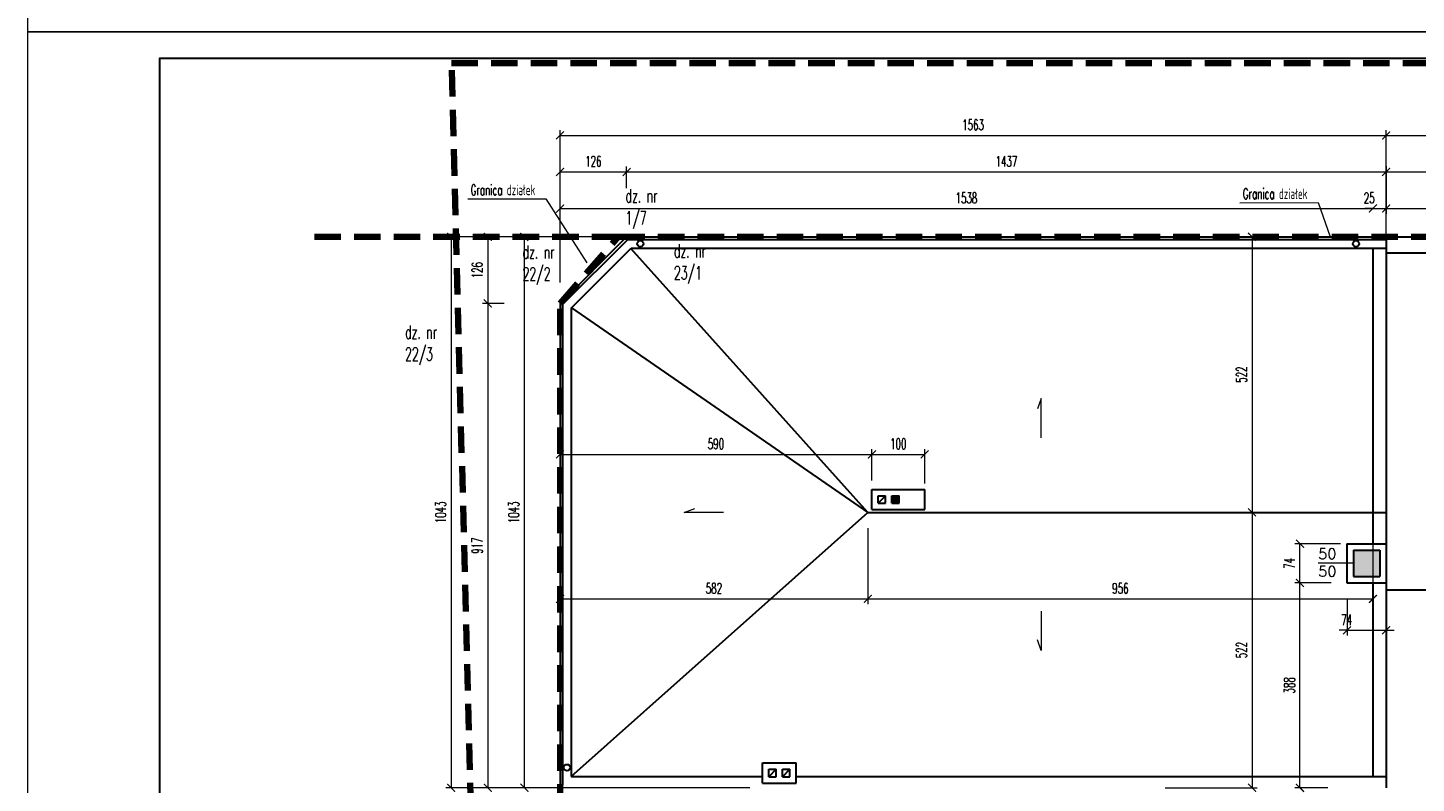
# Model space of a CAD drawing. Header units: millimetres. Extents: x 33311 to 435617, y -160714 to 185563.
# Tile 7 of 70: x 300645 to 326915, y -115539 to -101237. Entities that reach past the tile are written whole.
import ezdxf

# ---------------------------------------------------------------- set-up
doc = ezdxf.new("R2010")
doc.units = ezdxf.units.MM
doc.header["$MEASUREMENT"] = 0
doc.linetypes.add('HIDDEN2', pattern=[0.1875, 0.125, -0.0625])
doc.layers.get('Defpoints').update_dxf_attribs({"lineweight": 0})
for name, color, linetype, lineweight in [('[ 05widok istn', 50, 'Continuous', 30), ('[ 17granica', 172, 'HIDDEN2', 100), ('[ 21kreskowanie', 9, 'Continuous', 13), ('[ 22wymiarowanie', 8, 'Continuous', 13), ('[ 23kota odnośnik', 1, 'Continuous', 13), ('[ 24ramka cienka', 1, 'Continuous', 13), ('[ 25ramka gruba', 4, 'Continuous', 30), ('[opisy2', 4, 'Continuous', 13), ('[opisy3', 2, 'Continuous', 30)]:
    doc.layers.add(name, color=color, linetype=linetype, lineweight=lineweight)
doc.styles.add('1.100', font='simplex.shx', dxfattribs={"height": 200})
doc.styles.add('99.2', font='simplex.shx', dxfattribs={"width": 0.6, "height": 200})
doc.styles.add('99.3', font='simplex.shx', dxfattribs={"width": 0.6, "height": 250})
doc.dimstyles.new('100cm', dxfattribs={"dimtxt": 200, "dimasz": 150, "dimexe": 100, "dimexo": 300, "dimgap": 100, "dimtad": 1, "dimdec": 0, "dimlfac": 0.1, "dimzin": 11, "dimtxsty": '99.2', "dimblk": 'ARCHTICK', "dimcen": 1.5, "dimclrd": 256, "dimclre": 256, "dimclrt": 4, "dimadec": 0, "dimazin": 0, "dimtfac": 0.75, "dimtdec": 0, "dimtix": 1, "dimtmove": 2, "dimatfit": 3, "dimfxl": 1, "dimtolj": 1, "dimtzin": 11, "dimlwd": -1, "dimlwe": -1, "dimarcsym": 0})

# ---------------------------------------------------------------- blocks, each defined once
blk = doc.blocks.new('_ArchTick')
at = {"color": 0, "linetype": 'ByBlock', "const_width": 0.15, "flags": 128}
blk.add_lwpolyline([(-0.5, -0.5), (0.5, 0.5)], dxfattribs=at)
blk = doc.blocks.new('*D750')
at = {"layer": '[ 22wymiarowanie', "transparency": 16777216}
for p, q in [((325305, -111746), (324615, -111746)), ((324715, -115626), (324715, -111746)), ((325239, -115626), (324615, -115626))]:
    blk.add_line(p, q, dxfattribs=at)
at = {"layer": 'Defpoints', "color": 0, "transparency": 16777216}
for p in [(324715, -111746), (325605, -111746), (325539, -115626)]:
    blk.add_point(p, dxfattribs=at)
at = {"layer": '[ 22wymiarowanie', "transparency": 16777216, "xscale": 150, "yscale": 150, "zscale": 150}
for p, rotation in [((324715, -111746), 90), ((324715, -115626), 270)]:
    blk.add_blockref('_ArchTick', p, dxfattribs=dict(at, rotation=rotation))
at = {"layer": '[ 22wymiarowanie', "color": 4, "transparency": 16777216, "insert": (324515, -113686), "char_height": 200, "attachment_point": 5, "rotation": 90, "style": '99.2'}
blk.add_mtext('\\A1;\\H1x;\\W0.6;388', dxfattribs=at)
blk = doc.blocks.new('*D751')
at = {"layer": '[ 22wymiarowanie', "transparency": 16777216}
for p, q in [((310715, -106058), (310715, -103867)), ((310715, -103967), (311975, -103967)), ((311975, -104275), (311975, -103867))]:
    blk.add_line(p, q, dxfattribs=at)
at = {"layer": 'Defpoints', "color": 0, "transparency": 16777216}
for p in [(311975, -103967), (311975, -104575), (310715, -106358)]:
    blk.add_point(p, dxfattribs=at)
at = {"layer": '[ 22wymiarowanie', "transparency": 16777216, "xscale": 150, "yscale": 150, "zscale": 150, "rotation": 180}
blk.add_blockref('_ArchTick', (310715, -103967), dxfattribs=at)
at = {"layer": '[ 22wymiarowanie', "transparency": 16777216, "xscale": 150, "yscale": 150, "zscale": 150}
blk.add_blockref('_ArchTick', (311975, -103967), dxfattribs=at)
at = {"layer": '[ 22wymiarowanie', "color": 4, "transparency": 16777216, "insert": (311345, -103767), "char_height": 200, "attachment_point": 5, "style": '99.2'}
blk.add_mtext('\\A1;\\H1x;\\W0.6;126', dxfattribs=at)
blk = doc.blocks.new('*D752')
at = {"layer": '[ 22wymiarowanie', "transparency": 16777216}
for p, q in [((311975, -104275), (311975, -103867)), ((311975, -103967), (326345, -103967)), ((326345, -104842), (326345, -103867))]:
    blk.add_line(p, q, dxfattribs=at)
at = {"layer": 'Defpoints', "color": 0, "transparency": 16777216}
for p in [(326345, -103967), (311975, -104575), (326345, -105142)]:
    blk.add_point(p, dxfattribs=at)
at = {"layer": '[ 22wymiarowanie', "transparency": 16777216, "xscale": 150, "yscale": 150, "zscale": 150, "rotation": 180}
blk.add_blockref('_ArchTick', (311975, -103967), dxfattribs=at)
at = {"layer": '[ 22wymiarowanie', "transparency": 16777216, "xscale": 150, "yscale": 150, "zscale": 150}
blk.add_blockref('_ArchTick', (326345, -103967), dxfattribs=at)
at = {"layer": '[ 22wymiarowanie', "color": 4, "transparency": 16777216, "insert": (319160, -103767), "char_height": 200, "attachment_point": 5, "style": '99.2'}
blk.add_mtext('\\A1;\\H1x;\\W0.6;1437', dxfattribs=at)
blk = doc.blocks.new('*D753')
at = {"layer": '[ 22wymiarowanie', "transparency": 16777216}
for p, q in [((326345, -104842), (326345, -103867)), ((326345, -103967), (332645, -103967)), ((332645, -105225), (332645, -103867))]:
    blk.add_line(p, q, dxfattribs=at)
at = {"layer": 'Defpoints', "color": 0, "transparency": 16777216}
for p in [(332645, -103967), (326345, -105142), (332645, -105525)]:
    blk.add_point(p, dxfattribs=at)
at = {"layer": '[ 22wymiarowanie', "transparency": 16777216, "xscale": 150, "yscale": 150, "zscale": 150, "rotation": 180}
blk.add_blockref('_ArchTick', (326345, -103967), dxfattribs=at)
at = {"layer": '[ 22wymiarowanie', "transparency": 16777216, "xscale": 150, "yscale": 150, "zscale": 150}
blk.add_blockref('_ArchTick', (332645, -103967), dxfattribs=at)
at = {"layer": '[ 22wymiarowanie', "color": 4, "transparency": 16777216, "insert": (329495, -103767), "char_height": 200, "attachment_point": 5, "style": '99.2'}
blk.add_mtext('\\A1;\\H1x;\\W0.6;630', dxfattribs=at)
blk = doc.blocks.new('*D754')
at = {"layer": '[ 22wymiarowanie', "transparency": 16777216}
for p, q in [((310920, -105196), (309248, -105196)), ((309348, -105196), (309348, -106456)), ((309660, -106456), (309248, -106456))]:
    blk.add_line(p, q, dxfattribs=at)
at = {"layer": 'Defpoints', "color": 0, "transparency": 16777216}
for p in [(311220, -105196), (309348, -106456), (309960, -106456)]:
    blk.add_point(p, dxfattribs=at)
at = {"layer": '[ 22wymiarowanie', "transparency": 16777216, "xscale": 150, "yscale": 150, "zscale": 150}
for p, rotation in [((309348, -105196), 90), ((309348, -106456), 270)]:
    blk.add_blockref('_ArchTick', p, dxfattribs=dict(at, rotation=rotation))
at = {"layer": '[ 22wymiarowanie', "color": 4, "transparency": 16777216, "insert": (309148, -105826), "char_height": 200, "attachment_point": 5, "rotation": 90, "style": '99.2'}
blk.add_mtext('\\A1;\\H1x;\\W0.6;126', dxfattribs=at)
blk = doc.blocks.new('*D755')
at = {"layer": '[ 22wymiarowanie', "transparency": 16777216}
for p, q in [((309660, -106456), (309248, -106456)), ((309348, -106456), (309348, -115626)), ((310236, -115626), (309248, -115626))]:
    blk.add_line(p, q, dxfattribs=at)
at = {"layer": 'Defpoints', "color": 0, "transparency": 16777216}
for p in [(309960, -106456), (309348, -115626), (310536, -115626)]:
    blk.add_point(p, dxfattribs=at)
at = {"layer": '[ 22wymiarowanie', "transparency": 16777216, "xscale": 150, "yscale": 150, "zscale": 150}
for p, rotation in [((309348, -106456), 90), ((309348, -115626), 270)]:
    blk.add_blockref('_ArchTick', p, dxfattribs=dict(at, rotation=rotation))
at = {"layer": '[ 22wymiarowanie', "color": 4, "transparency": 16777216, "insert": (309148, -111041), "char_height": 200, "attachment_point": 5, "rotation": 90, "style": '99.2'}
blk.add_mtext('\\A1;\\H1x;\\W0.6;917', dxfattribs=at)
blk = doc.blocks.new('*D762')
at = {"layer": '[ 22wymiarowanie', "transparency": 16777216}
for p, q in [((325605, -112046), (325605, -112744)), ((326345, -112046), (326345, -112744)), ((325605, -112644), (325455, -112644)), ((325605, -112644), (326345, -112644)), ((326345, -112644), (326495, -112644))]:
    blk.add_line(p, q, dxfattribs=at)
at = {"layer": 'Defpoints', "color": 0, "transparency": 16777216}
for p in [(325605, -111746), (326345, -111746), (326345, -112644)]:
    blk.add_point(p, dxfattribs=at)
at = {"layer": '[ 22wymiarowanie', "transparency": 16777216, "xscale": 150, "yscale": 150, "zscale": 150}
blk.add_blockref('_ArchTick', (325605, -112644), dxfattribs=at)
at = {"layer": '[ 22wymiarowanie', "transparency": 16777216, "xscale": 150, "yscale": 150, "zscale": 150, "rotation": 180}
blk.add_blockref('_ArchTick', (326345, -112644), dxfattribs=at)
at = {"layer": '[ 22wymiarowanie', "color": 4, "transparency": 16777216, "insert": (325596, -112444), "char_height": 200, "attachment_point": 5, "style": '99.2'}
blk.add_mtext('\\A1;\\H1x;\\W0.6;74', dxfattribs=at)
blk = doc.blocks.new('*D763')
at = {"layer": '[ 22wymiarowanie', "transparency": 16777216}
for p, q in [((325479, -111006), (324615, -111006)), ((324715, -111746), (324715, -111006)), ((325305, -111746), (324615, -111746))]:
    blk.add_line(p, q, dxfattribs=at)
at = {"layer": 'Defpoints', "color": 0, "transparency": 16777216}
for p in [(324715, -111006), (325779, -111006), (325605, -111746)]:
    blk.add_point(p, dxfattribs=at)
at = {"layer": '[ 22wymiarowanie', "transparency": 16777216, "xscale": 150, "yscale": 150, "zscale": 150}
for p, rotation in [((324715, -111006), 90), ((324715, -111746), 270)]:
    blk.add_blockref('_ArchTick', p, dxfattribs=dict(at, rotation=rotation))
at = {"layer": '[ 22wymiarowanie', "color": 4, "transparency": 16777216, "insert": (324515, -111376), "char_height": 200, "attachment_point": 5, "rotation": 90, "style": '99.2'}
blk.add_mtext('\\A1;\\H1x;\\W0.6;74', dxfattribs=at)
blk = doc.blocks.new('*D764')
at = {"layer": '[ 22wymiarowanie', "transparency": 16777216}
for p, q in [((310715, -104659), (326095, -104659)), ((310715, -104761), (310715, -104759)), ((326095, -104761), (326095, -104759))]:
    blk.add_line(p, q, dxfattribs=at)
at = {"layer": 'Defpoints', "color": 0, "transparency": 16777216}
for p in [(310715, -104461), (326095, -104461), (326095, -104659)]:
    blk.add_point(p, dxfattribs=at)
at = {"layer": '[ 22wymiarowanie', "transparency": 16777216, "xscale": 150, "yscale": 150, "zscale": 150, "rotation": 180}
blk.add_blockref('_ArchTick', (310715, -104659), dxfattribs=at)
at = {"layer": '[ 22wymiarowanie', "transparency": 16777216, "xscale": 150, "yscale": 150, "zscale": 150}
blk.add_blockref('_ArchTick', (326095, -104659), dxfattribs=at)
at = {"layer": '[ 22wymiarowanie', "color": 4, "transparency": 16777216, "insert": (318405, -104459), "char_height": 200, "attachment_point": 5, "style": '99.2'}
blk.add_mtext('\\A1;\\H1x;\\W0.6;1538', dxfattribs=at)
blk = doc.blocks.new('*D765')
at = {"layer": '[ 22wymiarowanie', "transparency": 16777216}
for p, q in [((326345, -103856), (326345, -104759)), ((326095, -104659), (325945, -104659)), ((326095, -104659), (326345, -104659)), ((326095, -104761), (326095, -104759)), ((326345, -104659), (326495, -104659))]:
    blk.add_line(p, q, dxfattribs=at)
at = {"layer": 'Defpoints', "color": 0, "transparency": 16777216}
for p in [(326345, -103556), (326095, -104461), (326345, -104659)]:
    blk.add_point(p, dxfattribs=at)
at = {"layer": '[ 22wymiarowanie', "transparency": 16777216, "xscale": 150, "yscale": 150, "zscale": 150}
blk.add_blockref('_ArchTick', (326095, -104659), dxfattribs=at)
at = {"layer": '[ 22wymiarowanie', "transparency": 16777216, "xscale": 150, "yscale": 150, "zscale": 150, "rotation": 180}
blk.add_blockref('_ArchTick', (326345, -104659), dxfattribs=at)
at = {"layer": '[ 22wymiarowanie', "color": 4, "transparency": 16777216, "insert": (326026, -104459), "char_height": 200, "attachment_point": 5, "style": '99.2'}
blk.add_mtext('\\A1;\\H1x;\\W0.6;25', dxfattribs=at)
blk = doc.blocks.new('*D766')
at = {"layer": '[ 22wymiarowanie', "transparency": 16777216}
for p, q in [((332345, -103662), (332345, -104759)), ((326345, -103856), (326345, -104759)), ((326345, -104659), (332345, -104659))]:
    blk.add_line(p, q, dxfattribs=at)
at = {"layer": 'Defpoints', "color": 0, "transparency": 16777216}
for p in [(332345, -103362), (326345, -103556), (332345, -104659)]:
    blk.add_point(p, dxfattribs=at)
at = {"layer": '[ 22wymiarowanie', "transparency": 16777216, "xscale": 150, "yscale": 150, "zscale": 150, "rotation": 180}
blk.add_blockref('_ArchTick', (326345, -104659), dxfattribs=at)
at = {"layer": '[ 22wymiarowanie', "transparency": 16777216, "xscale": 150, "yscale": 150, "zscale": 150}
blk.add_blockref('_ArchTick', (332345, -104659), dxfattribs=at)
at = {"layer": '[ 22wymiarowanie', "color": 4, "transparency": 16777216, "insert": (329345, -104459), "char_height": 200, "attachment_point": 5, "style": '99.2'}
blk.add_mtext('\\A1;\\H1x;\\W0.6;600', dxfattribs=at)
blk = doc.blocks.new('*D783')
at = {"layer": '[ 22wymiarowanie', "transparency": 16777216}
for p, q in [((322311, -105196), (323908, -105196)), ((323808, -105196), (323808, -110411)), ((322311, -110411), (323908, -110411))]:
    blk.add_line(p, q, dxfattribs=at)
at = {"layer": 'Defpoints', "color": 0, "transparency": 16777216}
for p in [(322011, -105196), (322011, -110411), (323808, -110411)]:
    blk.add_point(p, dxfattribs=at)
at = {"layer": '[ 22wymiarowanie', "transparency": 16777216, "xscale": 150, "yscale": 150, "zscale": 150}
for p, rotation in [((323808, -105196), 90), ((323808, -110411), 270)]:
    blk.add_blockref('_ArchTick', p, dxfattribs=dict(at, rotation=rotation))
at = {"layer": '[ 22wymiarowanie', "color": 4, "transparency": 16777216, "insert": (323608, -107803), "char_height": 200, "attachment_point": 5, "rotation": 90, "style": '99.2'}
blk.add_mtext('\\A1;\\H1x;\\W0.6;522', dxfattribs=at)
blk = doc.blocks.new('*D784')
at = {"layer": '[ 22wymiarowanie', "transparency": 16777216}
for p, q in [((322311, -110411), (323908, -110411)), ((323808, -110411), (323808, -115626)), ((322163, -115626), (323908, -115626))]:
    blk.add_line(p, q, dxfattribs=at)
at = {"layer": 'Defpoints', "color": 0, "transparency": 16777216}
for p in [(322011, -110411), (321863, -115626), (323808, -115626)]:
    blk.add_point(p, dxfattribs=at)
at = {"layer": '[ 22wymiarowanie', "transparency": 16777216, "xscale": 150, "yscale": 150, "zscale": 150}
for p, rotation in [((323808, -110411), 90), ((323808, -115626), 270)]:
    blk.add_blockref('_ArchTick', p, dxfattribs=dict(at, rotation=rotation))
at = {"layer": '[ 22wymiarowanie', "color": 4, "transparency": 16777216, "insert": (323608, -113018), "char_height": 200, "attachment_point": 5, "rotation": 90, "style": '99.2'}
blk.add_mtext('\\A1;\\H1x;\\W0.6;522', dxfattribs=at)
blk = doc.blocks.new('*D785')
at = {"layer": '[ 22wymiarowanie', "transparency": 16777216}
for p, q in [((310715, -110111), (310715, -109214)), ((316615, -109807), (316615, -109214)), ((310715, -109314), (316615, -109314))]:
    blk.add_line(p, q, dxfattribs=at)
at = {"layer": 'Defpoints', "color": 0, "transparency": 16777216}
for p in [(316615, -109314), (316615, -110107), (310715, -110411)]:
    blk.add_point(p, dxfattribs=at)
at = {"layer": '[ 22wymiarowanie', "transparency": 16777216, "xscale": 150, "yscale": 150, "zscale": 150, "rotation": 180}
blk.add_blockref('_ArchTick', (310715, -109314), dxfattribs=at)
at = {"layer": '[ 22wymiarowanie', "transparency": 16777216, "xscale": 150, "yscale": 150, "zscale": 150}
blk.add_blockref('_ArchTick', (316615, -109314), dxfattribs=at)
at = {"layer": '[ 22wymiarowanie', "color": 4, "transparency": 16777216, "insert": (313665, -109114), "char_height": 200, "attachment_point": 5, "style": '99.2'}
blk.add_mtext('\\A1;\\H1x;\\W0.6;590', dxfattribs=at)
blk = doc.blocks.new('*D786')
at = {"layer": '[ 22wymiarowanie', "transparency": 16777216}
for p, q in [((316615, -109807), (316615, -109214)), ((317615, -109866), (317615, -109214)), ((316615, -109314), (317615, -109314))]:
    blk.add_line(p, q, dxfattribs=at)
at = {"layer": 'Defpoints', "color": 0, "transparency": 16777216}
for p in [(317615, -109314), (316615, -110107), (317615, -110166)]:
    blk.add_point(p, dxfattribs=at)
at = {"layer": '[ 22wymiarowanie', "transparency": 16777216, "xscale": 150, "yscale": 150, "zscale": 150, "rotation": 180}
blk.add_blockref('_ArchTick', (316615, -109314), dxfattribs=at)
at = {"layer": '[ 22wymiarowanie', "transparency": 16777216, "xscale": 150, "yscale": 150, "zscale": 150}
blk.add_blockref('_ArchTick', (317615, -109314), dxfattribs=at)
at = {"layer": '[ 22wymiarowanie', "color": 4, "transparency": 16777216, "insert": (317115, -109114), "char_height": 200, "attachment_point": 5, "style": '99.2'}
blk.add_mtext('\\A1;\\H1x;\\W0.6;100', dxfattribs=at)
blk = doc.blocks.new('*D787')
at = {"layer": '[ 22wymiarowanie', "transparency": 16777216}
for p, q in [((310715, -110711), (310715, -112150)), ((316539, -110711), (316539, -112150)), ((310715, -112050), (316539, -112050))]:
    blk.add_line(p, q, dxfattribs=at)
at = {"layer": 'Defpoints', "color": 0, "transparency": 16777216}
for p in [(310715, -110411), (316539, -110411), (316539, -112050)]:
    blk.add_point(p, dxfattribs=at)
at = {"layer": '[ 22wymiarowanie', "transparency": 16777216, "xscale": 150, "yscale": 150, "zscale": 150, "rotation": 180}
blk.add_blockref('_ArchTick', (310715, -112050), dxfattribs=at)
at = {"layer": '[ 22wymiarowanie', "transparency": 16777216, "xscale": 150, "yscale": 150, "zscale": 150}
blk.add_blockref('_ArchTick', (316539, -112050), dxfattribs=at)
at = {"layer": '[ 22wymiarowanie', "color": 4, "transparency": 16777216, "insert": (313627, -111850), "char_height": 200, "attachment_point": 5, "style": '99.2'}
blk.add_mtext('\\A1;\\H1x;\\W0.6;582', dxfattribs=at)
blk = doc.blocks.new('*D788')
at = {"layer": '[ 22wymiarowanie', "transparency": 16777216}
for p, q in [((326095, -109835), (326095, -112150)), ((316539, -110711), (316539, -112150)), ((316539, -112050), (326095, -112050))]:
    blk.add_line(p, q, dxfattribs=at)
at = {"layer": 'Defpoints', "color": 0, "transparency": 16777216}
for p in [(326095, -109535), (316539, -110411), (326095, -112050)]:
    blk.add_point(p, dxfattribs=at)
at = {"layer": '[ 22wymiarowanie', "transparency": 16777216, "xscale": 150, "yscale": 150, "zscale": 150, "rotation": 180}
blk.add_blockref('_ArchTick', (316539, -112050), dxfattribs=at)
at = {"layer": '[ 22wymiarowanie', "transparency": 16777216, "xscale": 150, "yscale": 150, "zscale": 150}
blk.add_blockref('_ArchTick', (326095, -112050), dxfattribs=at)
at = {"layer": '[ 22wymiarowanie', "color": 4, "transparency": 16777216, "insert": (321317, -111850), "char_height": 200, "attachment_point": 5, "style": '99.2'}
blk.add_mtext('\\A1;\\H1x;\\W0.6;956', dxfattribs=at)
blk = doc.blocks.new('*D789')
at = {"layer": '[ 22wymiarowanie', "transparency": 16777216}
for p, q in [((310715, -105881), (310715, -103175)), ((326345, -105881), (326345, -103175)), ((310715, -103275), (326345, -103275))]:
    blk.add_line(p, q, dxfattribs=at)
at = {"layer": 'Defpoints', "color": 0, "transparency": 16777216}
for p in [(326345, -103275), (310715, -106181), (326345, -106181)]:
    blk.add_point(p, dxfattribs=at)
at = {"layer": '[ 22wymiarowanie', "transparency": 16777216, "xscale": 150, "yscale": 150, "zscale": 150, "rotation": 180}
blk.add_blockref('_ArchTick', (310715, -103275), dxfattribs=at)
at = {"layer": '[ 22wymiarowanie', "transparency": 16777216, "xscale": 150, "yscale": 150, "zscale": 150}
blk.add_blockref('_ArchTick', (326345, -103275), dxfattribs=at)
at = {"layer": '[ 22wymiarowanie', "color": 4, "transparency": 16777216, "insert": (318530, -103075), "char_height": 200, "attachment_point": 5, "style": '99.2'}
blk.add_mtext('\\A1;\\H1x;\\W0.6;1563', dxfattribs=at)
blk = doc.blocks.new('*D790')
at = {"layer": '[ 22wymiarowanie', "transparency": 16777216}
for p, q in [((326345, -105881), (326345, -103175)), ((332645, -104909), (332645, -103175)), ((326345, -103275), (332645, -103275))]:
    blk.add_line(p, q, dxfattribs=at)
at = {"layer": 'Defpoints', "color": 0, "transparency": 16777216}
for p in [(332645, -103275), (332645, -105209), (326345, -106181)]:
    blk.add_point(p, dxfattribs=at)
at = {"layer": '[ 22wymiarowanie', "transparency": 16777216, "xscale": 150, "yscale": 150, "zscale": 150, "rotation": 180}
blk.add_blockref('_ArchTick', (326345, -103275), dxfattribs=at)
at = {"layer": '[ 22wymiarowanie', "transparency": 16777216, "xscale": 150, "yscale": 150, "zscale": 150}
blk.add_blockref('_ArchTick', (332645, -103275), dxfattribs=at)
at = {"layer": '[ 22wymiarowanie', "color": 4, "transparency": 16777216, "insert": (329495, -103075), "char_height": 200, "attachment_point": 5, "style": '99.2'}
blk.add_mtext('\\A1;\\H1x;\\W0.6;630', dxfattribs=at)
blk = doc.blocks.new('*D791')
at = {"layer": '[ 22wymiarowanie', "transparency": 16777216}
for p, q in [((311966, -105196), (308556, -105196)), ((308656, -105196), (308656, -115626)), ((311458, -115626), (308556, -115626))]:
    blk.add_line(p, q, dxfattribs=at)
at = {"layer": 'Defpoints', "color": 0, "transparency": 16777216}
for p in [(312266, -105196), (308656, -115626), (311758, -115626)]:
    blk.add_point(p, dxfattribs=at)
at = {"layer": '[ 22wymiarowanie', "transparency": 16777216, "xscale": 150, "yscale": 150, "zscale": 150}
for p, rotation in [((308656, -105196), 90), ((308656, -115626), 270)]:
    blk.add_blockref('_ArchTick', p, dxfattribs=dict(at, rotation=rotation))
at = {"layer": '[ 22wymiarowanie', "color": 4, "transparency": 16777216, "insert": (308456, -110411), "char_height": 200, "attachment_point": 5, "rotation": 90, "style": '99.2'}
blk.add_mtext('\\A1;\\H1x;\\W0.6;1043', dxfattribs=at)
blk = doc.blocks.new('*D797')
at = {"layer": '[ 22wymiarowanie', "transparency": 16777216}
for p, q in [((314850, -105196), (309940, -105196)), ((310040, -115626), (310040, -105196)), ((314304, -115626), (309940, -115626))]:
    blk.add_line(p, q, dxfattribs=at)
at = {"layer": 'Defpoints', "color": 0, "transparency": 16777216}
for p in [(310040, -105196), (315150, -105196), (314604, -115626)]:
    blk.add_point(p, dxfattribs=at)
at = {"layer": '[ 22wymiarowanie', "transparency": 16777216, "xscale": 150, "yscale": 150, "zscale": 150}
for p, rotation in [((310040, -105196), 90), ((310040, -115626), 270)]:
    blk.add_blockref('_ArchTick', p, dxfattribs=dict(at, rotation=rotation))
at = {"layer": '[ 22wymiarowanie', "color": 4, "transparency": 16777216, "insert": (309840, -110411), "char_height": 200, "attachment_point": 5, "rotation": 90, "style": '99.2'}
blk.add_mtext('\\A1;\\H1x;\\W0.6;1043', dxfattribs=at)

msp = doc.modelspace()

# ---------------------------------------------------------------- hatches: boundary and pattern name
at = {"layer": '[ 05widok istn', "linetype": 'Continuous'}
msp.add_hatch(color=256, dxfattribs=at).paths.add_polyline_path([(317134.54, -110095.92), (316994.54, -110095.92), (316994.54, -110235.92), (317134.54, -110235.92)], flags=17)
at = {"layer": '[ 21kreskowanie', "linetype": 'Continuous'}
msp.add_hatch(color=256, dxfattribs=at).paths.add_polyline_path([(326224.54, -111125.92), (325724.54, -111125.92), (325724.54, -111625.92), (326224.54, -111625.92)])

# ---------------------------------------------------------------- linework, layer by layer
at = {"layer": '[ 05widok istn'}
for p, q in [((310714.54, -106455.92), (311974.54, -105195.92)), ((310764.54, -106476.63), (311995.25, -105245.92)), ((311974.54, -105195.92), (326344.54, -105195.92)), ((311995.25, -105245.92), (326344.54, -105245.92)), ((326344.54, -105195.92), (326344.54, -115625.92)), ((326344.54, -105195.92), (332644.54, -105195.92)), ((310925.66, -106543.37), (312061.99, -105407.05)), ((312061.99, -105407.05), (326044.54, -105407.05)), ((326044.54, -105407.05), (326344.54, -105407.05)), ((326094.54, -105407.05), (326094.54, -111005.92)), ((326344.54, -105495.92), (332344.54, -105495.92)), ((310714.54, -106455.92), (310714.54, -115625.92)), ((310764.54, -106476.63), (310764.54, -115575.92)), ((310925.66, -106543.37), (310925.66, -115414.8)), ((316614.54, -109975.92), (317614.54, -109975.92)), ((316614.54, -110355.92), (316614.54, -109975.92)), ((317614.54, -110355.92), (317614.54, -109975.92)), ((316734.54, -110095.92), (316874.54, -110095.92)), ((316734.54, -110235.92), (316734.54, -110095.92)), ((316734.54, -110235.92), (316874.54, -110095.92)), ((316734.54, -110235.92), (316874.54, -110235.92)), ((316874.54, -110235.92), (316874.54, -110095.92)), ((316994.54, -110235.92), (316994.54, -110095.92)), ((316994.54, -110095.92), (317134.54, -110095.92)), ((316994.54, -110235.92), (317134.54, -110235.92)), ((317134.54, -110235.92), (317134.54, -110095.92)), ((316538.52, -110410.92), (326344.54, -110410.92)), ((316614.54, -110355.92), (317614.54, -110355.92)), ((325604.54, -111005.92), (325604.54, -111745.92)), ((325604.54, -111005.92), (326344.54, -111005.92)), ((325724.54, -111125.92), (325724.54, -111625.92)), ((325724.54, -111125.92), (326224.54, -111125.92)), ((326224.54, -111125.92), (326224.54, -111625.92)), ((325724.54, -111625.92), (326224.54, -111625.92)), ((325604.54, -111745.92), (326344.54, -111745.92)), ((326094.54, -111745.92), (326094.54, -115414.8)), ((332264.54, -111885.92), (326344.54, -111885.92)), ((314544.54, -115155.92), (315184.54, -115155.92)), ((314544.54, -115535.92), (314544.54, -115155.92)), ((314664.54, -115275.92), (314804.54, -115275.92)), ((314664.54, -115415.92), (314664.54, -115275.92)), ((314664.54, -115415.92), (314804.54, -115275.92)), ((314804.54, -115415.92), (314804.54, -115275.92)), ((314924.54, -115415.92), (314924.54, -115275.92)), ((314924.54, -115275.92), (315064.54, -115275.92)), ((314924.54, -115415.92), (315064.54, -115275.92)), ((315064.54, -115415.92), (315064.54, -115275.92)), ((315184.54, -115535.92), (315184.54, -115155.92)), ((310925.66, -115414.8), (314544.54, -115414.8)), ((314544.54, -115535.92), (315184.54, -115535.92)), ((314664.54, -115415.92), (314804.54, -115415.92)), ((314924.54, -115415.92), (315064.54, -115415.92)), ((315184.54, -115414.8), (326044.54, -115414.8)), ((326044.54, -115414.8), (326344.54, -115414.8))]:
    msp.add_line(p, q, dxfattribs=at)
at = {"layer": '[ 05widok istn', "ltscale": 40}
for p, q in [((316538.52, -110410.92), (312052.1, -105416.93)), ((310931.88, -106537.15), (316538.52, -110410.92)), ((310925.66, -115410.55), (316538.52, -110410.92))]:
    msp.add_line(p, q, dxfattribs=at)
at = {"layer": '[ 05widok istn'}
for centre in [(312235.19, -105326.48), (325775.39, -105326.48), (310845.1, -115241.59)]:
    msp.add_circle(centre, 60, dxfattribs=at)
at = {"layer": '[ 17granica', "ltscale": 4000}
for p, q in [((309244.15, -124281.08), (308661.84, -101908.86)), ((308661.84, -101908.86), (332644.54, -101908.86)), ((311817.87, -105195.92), (305956.37, -105195.92))]:
    msp.add_line(p, q, dxfattribs=at)
at = {"layer": '[ 17granica', "ltscale": 4000, "elevation": 0}
msp.add_lwpolyline([(310623.62, -124281.08), (310714.54, -122055.92), (310714.54, -106455.92), (311817.87, -105195.92), (332644.54, -105195.92), (332644.54, -124281.08)], dxfattribs=at)
at = {"layer": '[ 23kota odnośnik'}
for p, q in [((319821.36, -108255.89), (319746.58, -108454.6)), ((319821.36, -109000.55), (319821.36, -108255.89)), ((313065.01, -110410.92), (313263.72, -110336.14)), ((313809.67, -110410.92), (313065.01, -110410.92)), ((325724.54, -111375.92), (325058.62, -111375.92)), ((319821.36, -112279.81), (319821.36, -113024.47)), ((319821.36, -113024.47), (319746.58, -112825.76))]:
    msp.add_line(p, q, dxfattribs=at)
at = {"layer": '[ 23kota odnośnik', "elevation": 0, "flags": 128}
for points in [[(308970.12, -104475.86), (310449.13, -104475.86), (311220.43, -105685.07)], [(323579.65, -104549.07), (325058.67, -104548.28), (325288.01, -105195.92)]]:
    msp.add_lwpolyline(points, dxfattribs=at)
at = {"layer": '[ 24ramka cienka', "ltscale": 2}
for points in [[(342644.54, -101313.79), (300644.54, -101313.79), (300644.54, -71613.79), (342644.54, -71613.79)], [(342644.54, -131013.79), (300644.54, -131013.79), (300644.54, -101313.79), (342644.54, -101313.79)]]:
    msp.add_3dface(points, dxfattribs=at)
at = {"layer": '[ 25ramka gruba', "ltscale": 2}
for points in [[(303144.54, -101813.79), (342144.54, -101813.79), (342144.54, -130513.79), (303144.54, -130513.79)], [(342144.54, -130513.79), (303144.54, -130513.79), (303144.54, -101813.79), (342144.54, -101813.79)]]:
    msp.add_3dface(points, dxfattribs=at)

# ---------------------------------------------------------------- texts
at = {"layer": '[opisy2', "linetype": 'Continuous', "char_height": 200, "attachment_point": 1, "style": '99.2'}
for insert in [(309023.84, -104207.01), (323633.38, -104279.82)]:
    msp.add_mtext('\\H1x;\\W0.6;Granica działek', dxfattribs=dict(at, insert=insert))
at = {"layer": '[opisy2', "linetype": 'Continuous', "insert": (325232.13, -111095.08), "char_height": 200, "width": 314.8712, "attachment_point": 2, "style": '1.100'}
msp.add_mtext('50\\P50', dxfattribs=at)
at = {"layer": '[opisy3', "linetype": 'Continuous', "char_height": 250, "attachment_point": 1, "style": '99.3'}
for s, insert in [('\\H1x;\\W0.6;dz. nr \\P1/7', (311954.42, -104294.34, 38222.08)), ('\\H1x;\\W0.6;dz. nr \\P22/2', (310006.77, -105357.14, 38222.08)), ('\\H1x;\\W0.6;dz. nr \\P23/1', (312870.14, -105336.83, 38222.08)), ('\\H1x;\\W0.6;dz. nr \\P22/3', (307784.29, -106873.24, 38222.08))]:
    msp.add_mtext(s, dxfattribs=dict(at, insert=insert))

# ---------------------------------------------------------------- dimensions: what is measured, and where the dimension line sits
at = {"layer": '[ 22wymiarowanie'}
for base, p1, p2, picture, middle in [((326344.54, -103275.41), (310714.54, -106180.67), (326344.54, -106180.67), '*D789', (318529.54, -103075.41)), ((332644.54, -103275.41), (326344.54, -106180.67), (332644.54, -105209.45), '*D790', (329494.54, -103075.41)), ((332344.54, -104659.23), (326344.54, -103555.83), (332344.54, -103361.89), '*D766', (329344.54, -104459.23)), ((311974.54, -103967.32), (310714.54, -106358.01), (311974.54, -104574.93), '*D751', (311344.54, -103767.32)), ((326344.54, -103967.32), (311974.54, -104574.93), (326344.54, -105141.8), '*D752', (319159.54, -103767.32)), ((332644.54, -103967.32), (326344.54, -105141.8), (332644.54, -105525.28), '*D753', (329494.54, -103767.32)), ((326094.54, -104659.23), (310714.54, -104461.1), (326094.54, -104461.1), '*D764', (318404.54, -104459.23)), ((316614.54, -109313.73), (310714.54, -110410.92), (316614.54, -110106.53), '*D785', (313664.54, -109113.73)), ((317614.54, -109313.73), (316614.54, -110106.53), (317614.54, -110165.92), '*D786', (317114.54, -109113.73)), ((326094.54, -112050.01), (316538.52, -110410.92), (326094.54, -109535.38), '*D788', (321316.53, -111850.01)), ((316538.52, -112050.01), (310714.54, -110410.92), (316538.52, -110410.92), '*D787', (313626.53, -111850.01))]:
    dim = msp.add_linear_dim(base=base, p1=p1, p2=p2, text='\\H1x;\\W0.6;<>', dimstyle='100cm', override={"dimatfit": 1}, dxfattribs=at)
    dim.commit()
    dim.dimension.update_dxf_attribs({"geometry": picture, "text_midpoint": middle})
for base, p1, p2, picture, middle in [((326344.54, -104659.23), (326094.54, -104461.1), (326344.54, -103555.83), '*D765', (326026.2, -104459.23)), ((326344.54, -112644.33), (325604.54, -111745.92), (326344.54, -111745.92), '*D762', (325596.47, -112444.33))]:
    dim = msp.add_linear_dim(base=base, p1=p1, p2=p2, text='\\H1x;\\W0.6;<>', dimstyle='100cm', override={"dimatfit": 1}, dxfattribs=at)
    dim.commit()
    dim.dimension.update_dxf_attribs({"geometry": picture, "text_midpoint": middle, "dimtype": 160})
for base, p1, p2, angle, picture, middle in [((308655.7, -115625.92), (312265.9, -105195.92), (311758.01, -115625.92), 270, '*D791', (308455.7, -110410.92)), ((309347.61, -106455.92), (311219.98, -105195.92), (309959.98, -106455.92), 270, '*D754', (309147.61, -105825.92)), ((310039.52, -105195.92), (314603.81, -115625.92), (315149.85, -105195.92), 90, '*D797', (309839.52, -110410.92)), ((323808.00789767, -110410.92136159), (322010.80375258, -105195.92136159), (322010.80375258, -110410.92136159), 270, '*D783', (323608.00789767, -107803.42136159)), ((309347.61, -115625.92), (309959.98, -106455.92), (310535.55, -115625.92), 270, '*D755', (309147.61, -111040.92)), ((323808.00789767, -115625.92136159), (322010.80375258, -110410.92136159), (321863.03301287, -115625.92136159), 270, '*D784', (323608.00789767, -113018.42136159)), ((324715.27, -111005.92), (325604.54, -111745.92), (325778.75, -111005.92), 90, '*D763', (324515.27, -111375.92)), ((324715.27, -111745.92), (325538.91, -115625.92), (325604.54, -111745.92), 90, '*D750', (324515.27, -113685.92))]:
    dim = msp.add_linear_dim(base=base, p1=p1, p2=p2, angle=angle, text='\\H1x;\\W0.6;<>', dimstyle='100cm', override={"dimatfit": 1}, dxfattribs=at)
    dim.commit()
    dim.dimension.update_dxf_attribs({"geometry": picture, "text_midpoint": middle})

doc.saveas('drawing.dxf')
